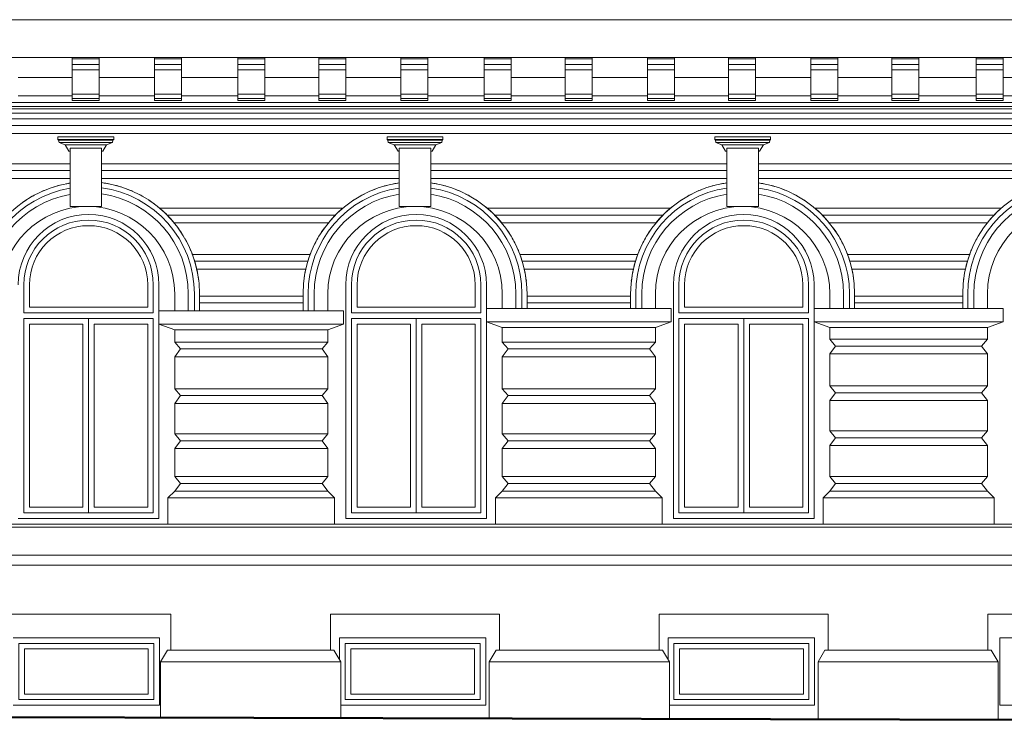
# Model space of a CAD drawing. Header units: metres. Extents: x -1.8 to 41.7, y -0.9 to 24.3.
# Tile 5 of 28: x 6.3 to 15, y -0.9 to 5.4. Entities that reach past the tile are written whole.
import ezdxf

# ---------------------------------------------------------------- set-up
doc = ezdxf.new("R2010")
doc.units = ezdxf.units.M
doc.layers.add('AV-STAVBA', color=7, linetype='Continuous', lineweight=18)

# ---------------------------------------------------------------- blocks, each defined once
blk = doc.blocks.new('WI_1-1_sklepní_s příčlemi_s klenutým nadpražím_2x šikmý parapet_ nadpraží - 1300x600-1035867-Pohled JV')
at = {"layer": 'AV-STAVBA'}
for p, q in [((12.0898, -0.66), (12.0898, -0.16)), ((12.0898, -0.16), (13.2898, -0.16)), ((13.2898, -0.16), (12.0898, -0.16)), ((12.0898, -0.16), (12.0898, -0.66)), ((13.2898, -0.16), (13.2898, -0.66)), ((13.2898, -0.66), (13.2898, -0.16)), ((12.1398, -0.61), (12.1398, -0.21)), ((12.1398, -0.21), (13.2398, -0.21)), ((13.2398, -0.21), (13.2398, -0.61)), ((13.2398, -0.61), (12.1398, -0.61)), ((13.2898, -0.66), (12.0898, -0.66)), ((12.0898, -0.66), (13.2898, -0.66))]:
    blk.add_line(p, q, dxfattribs=at)
blk = doc.blocks.new('WI_1-1_sklepní_s příčlemi_s klenutým nadpražím_2x šikmý parapet_ nadpraží - 1300x600-1036147-Pohled JV')
at = {"layer": 'AV-STAVBA'}
for p, q in [((9.1691, -0.66), (9.1691, -0.16)), ((9.1691, -0.16), (10.3691, -0.16)), ((10.3691, -0.16), (9.1691, -0.16)), ((9.1691, -0.16), (9.1691, -0.66)), ((10.3691, -0.16), (10.3691, -0.66)), ((10.3691, -0.66), (10.3691, -0.16)), ((9.2191, -0.61), (9.2191, -0.21)), ((9.2191, -0.21), (10.3191, -0.21)), ((10.3191, -0.21), (10.3191, -0.61)), ((10.3191, -0.61), (9.2191, -0.61)), ((10.3691, -0.66), (9.1691, -0.66)), ((9.1691, -0.66), (10.3691, -0.66))]:
    blk.add_line(p, q, dxfattribs=at)
blk = doc.blocks.new('WI_1-1_sklepní_s příčlemi_s klenutým nadpražím_2x šikmý parapet_ nadpraží - 1300x600-1038206-Pohled JV')
at = {"layer": 'AV-STAVBA'}
for p, q in [((6.2691, -0.66), (6.2691, -0.16)), ((6.2691, -0.16), (7.4691, -0.16)), ((7.4691, -0.16), (6.2691, -0.16)), ((6.2691, -0.16), (6.2691, -0.66)), ((7.4691, -0.16), (7.4691, -0.66)), ((7.4691, -0.66), (7.4691, -0.16)), ((6.3191, -0.61), (6.3191, -0.21)), ((6.3191, -0.21), (7.4191, -0.21)), ((7.4191, -0.21), (7.4191, -0.61)), ((7.4191, -0.61), (6.3191, -0.61)), ((7.4691, -0.66), (6.2691, -0.66)), ((6.2691, -0.66), (7.4691, -0.66))]:
    blk.add_line(p, q, dxfattribs=at)
blk = doc.blocks.new('Zdobná fasáda 1NP - Zdobná fasáda 1NP-1554848-Pohled JV')
at = {"layer": 'AV-STAVBA'}
for p, q in [((6.6169, 4.3384), (7.1131, 4.3384)), ((6.6169, 4.3151), (6.6169, 4.3384)), ((6.6239, 4.3081), (6.6169, 4.3151)), ((7.1131, 4.3151), (6.6169, 4.3151)), ((6.6274, 4.2884), (6.6239, 4.3081)), ((7.1061, 4.3081), (6.6239, 4.3081)), ((6.6808, 4.2689), (6.6274, 4.2884)), ((7.1026, 4.2884), (6.6274, 4.2884)), ((7.0492, 4.2689), (7.1026, 4.2884)), ((7.1026, 4.2884), (7.1061, 4.3081)), ((7.1061, 4.3081), (7.1131, 4.3151)), ((7.1131, 4.3151), (7.1131, 4.3384)), ((9.5419, 4.3151), (9.5419, 4.3384)), ((9.5419, 4.3384), (10.0381, 4.3384)), ((9.5489, 4.3081), (9.5419, 4.3151)), ((10.0381, 4.3151), (9.5419, 4.3151)), ((9.5524, 4.2884), (9.5489, 4.3081)), ((10.0311, 4.3081), (9.5489, 4.3081)), ((9.6058, 4.2689), (9.5524, 4.2884)), ((10.0276, 4.2884), (9.5524, 4.2884)), ((9.9742, 4.2689), (10.0276, 4.2884)), ((10.0276, 4.2884), (10.0311, 4.3081)), ((10.0311, 4.3081), (10.0381, 4.3151)), ((10.0381, 4.3151), (10.0381, 4.3384)), ((12.4519, 4.3151), (12.4519, 4.3384)), ((12.4519, 4.3384), (12.9481, 4.3384)), ((12.4589, 4.3081), (12.4519, 4.3151)), ((12.9481, 4.3151), (12.4519, 4.3151)), ((12.4624, 4.2884), (12.4589, 4.3081)), ((12.9411, 4.3081), (12.4589, 4.3081)), ((12.5158, 4.2689), (12.4624, 4.2884)), ((12.9376, 4.2884), (12.4624, 4.2884)), ((12.8842, 4.2689), (12.9376, 4.2884)), ((12.9376, 4.2884), (12.9411, 4.3081)), ((12.9411, 4.3081), (12.9481, 4.3151)), ((12.9481, 4.3151), (12.9481, 4.3384)), ((6.7142, 4.2112), (6.6808, 4.2689)), ((7.0492, 4.2689), (6.6808, 4.2689)), ((6.7142, 4.2112), (6.725, 4.2112)), ((6.725, 4.2399), (6.725, 4.0652)), ((7.005, 4.2399), (6.725, 4.2399)), ((7.005, 4.0652), (7.005, 4.2399)), ((7.005, 4.2112), (7.0159, 4.2112)), ((7.0159, 4.2112), (7.0492, 4.2689)), ((9.6392, 4.2112), (9.6058, 4.2689)), ((9.9742, 4.2689), (9.6058, 4.2689)), ((9.6392, 4.2112), (9.65, 4.2112)), ((9.65, 4.2399), (9.65, 4.0652)), ((9.93, 4.2399), (9.65, 4.2399)), ((9.93, 4.0652), (9.93, 4.2399)), ((9.93, 4.2112), (9.9409, 4.2112)), ((9.9409, 4.2112), (9.9742, 4.2689)), ((12.5492, 4.2112), (12.5158, 4.2689)), ((12.8842, 4.2689), (12.5158, 4.2689)), ((12.5492, 4.2112), (12.56, 4.2112)), ((12.56, 4.2399), (12.56, 4.0652)), ((12.84, 4.2399), (12.56, 4.2399)), ((12.84, 4.0652), (12.84, 4.2399)), ((12.84, 4.2112), (12.8509, 4.2112)), ((12.8509, 4.2112), (12.8842, 4.2689)), ((6.725, 3.7605), (6.725, 4.0652)), ((7.005, 4.0652), (7.005, 3.7605)), ((9.65, 3.7605), (9.65, 4.0652)), ((9.93, 4.0652), (9.93, 3.7605)), ((12.56, 3.7605), (12.56, 4.0652)), ((12.84, 4.0652), (12.84, 3.7605)), ((6.725, 3.7605), (6.725, 3.72)), ((6.725, 3.72), (7.005, 3.72)), ((7.005, 3.72), (7.005, 3.7605)), ((9.65, 3.7605), (9.65, 3.72)), ((9.65, 3.72), (9.93, 3.72)), ((9.93, 3.72), (9.93, 3.7605)), ((12.56, 3.7605), (12.56, 3.72)), ((12.56, 3.72), (12.84, 3.72)), ((12.84, 3.72), (12.84, 3.7605)), ((7.655, 2.945), (7.655, 2.795)), ((7.7758, 2.795), (7.7758, 2.945)), ((7.83, 2.945), (7.83, 2.795)), ((7.875, 2.795), (7.875, 2.945)), ((8.795, 2.945), (8.795, 2.795)), ((8.84, 2.945), (8.84, 2.795)), ((8.8942, 2.945), (8.8942, 2.795)), ((9.015, 2.945), (9.015, 2.795)), ((10.565, 2.945), (10.565, 2.815)), ((10.6858, 2.815), (10.6858, 2.945)), ((10.74, 2.945), (10.74, 2.815)), ((10.785, 2.815), (10.785, 2.945)), ((11.705, 2.945), (11.705, 2.815)), ((11.75, 2.945), (11.75, 2.815)), ((11.8042, 2.945), (11.8042, 2.815)), ((11.925, 2.945), (11.925, 2.815)), ((13.475, 2.945), (13.475, 2.815)), ((13.5958, 2.815), (13.5958, 2.945)), ((13.65, 2.945), (13.65, 2.815)), ((13.695, 2.815), (13.695, 2.945)), ((14.655, 2.945), (14.655, 2.815)), ((14.7, 2.945), (14.7, 2.815)), ((14.7542, 2.945), (14.7542, 2.815)), ((14.875, 2.945), (14.875, 2.815)), ((10.425, 2.815), (10.425, 2.695)), ((12.065, 2.815), (10.425, 2.815)), ((12.065, 2.695), (12.065, 2.815)), ((13.335, 2.815), (13.335, 2.695)), ((15.015, 2.815), (13.335, 2.815)), ((15.015, 2.695), (15.015, 2.815)), ((7.515, 2.795), (7.515, 2.675)), ((9.155, 2.795), (7.515, 2.795)), ((9.155, 2.675), (9.155, 2.795)), ((9.155, 2.675), (7.515, 2.675)), ((7.515, 2.675), (7.655, 2.625)), ((9.015, 2.625), (7.655, 2.625)), ((9.015, 2.625), (9.155, 2.675)), ((12.065, 2.695), (10.425, 2.695)), ((10.425, 2.695), (10.565, 2.645)), ((11.925, 2.645), (10.565, 2.645)), ((11.925, 2.645), (12.065, 2.695)), ((15.015, 2.695), (13.335, 2.695)), ((13.335, 2.695), (13.475, 2.645)), ((14.875, 2.645), (13.475, 2.645)), ((14.875, 2.645), (15.015, 2.695)), ((7.655, 1.1913), (7.595, 1.1313)), ((7.655, 1.1913), (9.015, 1.1913)), ((9.075, 1.1313), (9.015, 1.1913)), ((10.565, 1.1913), (10.505, 1.1313)), ((10.565, 1.1913), (11.925, 1.1913)), ((11.985, 1.1313), (11.925, 1.1913)), ((13.475, 1.1913), (13.415, 1.1313)), ((13.475, 1.1913), (14.875, 1.1913)), ((14.935, 1.1313), (14.875, 1.1913)), ((9.075, 1.1313), (7.595, 1.1313)), ((7.595, 1.1313), (7.595, 0.9)), ((9.075, 0.9), (9.075, 1.1313)), ((11.985, 1.1313), (10.505, 1.1313)), ((10.505, 1.1313), (10.505, 0.9)), ((11.985, 0.9), (11.985, 1.1313)), ((14.935, 1.1313), (13.415, 1.1313)), ((13.415, 1.1313), (13.415, 0.9)), ((14.935, 0.9), (14.935, 1.1313)), ((6.165, 0.9), (7.595, 0.9)), ((7.595, 0.9), (9.075, 0.9)), ((9.075, 0.9), (10.505, 0.9)), ((10.505, 0.9), (11.985, 0.9)), ((11.985, 0.9), (13.415, 0.9)), ((13.415, 0.9), (14.935, 0.9)), ((14.935, 0.9), (16.405, 0.9)), ((18.0748, 0.8705), (5.6298, 0.8705)), ((5.6298, 0.6241), (18.0748, 0.6241)), ((17.9648, 0.535), (5.5198, 0.535)), ((7.5298, -0.325), (7.5904, -0.22)), ((7.5904, -0.22), (9.0692, -0.22)), ((9.1298, -0.325), (9.0692, -0.22)), ((10.4498, -0.325), (10.5104, -0.22)), ((10.5104, -0.22), (11.9892, -0.22)), ((12.0498, -0.325), (11.9892, -0.22)), ((13.3698, -0.325), (13.4304, -0.22)), ((13.4304, -0.22), (14.9092, -0.22)), ((14.9698, -0.325), (14.9092, -0.22)), ((7.5298, -0.8189), (7.5298, -0.325)), ((9.1298, -0.325), (7.5298, -0.325)), ((9.1298, -0.823), (9.1298, -0.325)), ((10.4498, -0.8264), (10.4498, -0.325)), ((12.0498, -0.325), (10.4498, -0.325)), ((12.0498, -0.8304), (12.0498, -0.325)), ((13.3698, -0.8338), (13.3698, -0.325)), ((14.9698, -0.325), (13.3698, -0.325)), ((14.9698, -0.8379), (14.9698, -0.325))]:
    blk.add_line(p, q, dxfattribs=at)
for centre, radius, start, end in [((15.67, 2.945), 1.015, 99.64518, 180), ((6.88, 2.945), 0.995, 98.97676, 180), ((6.88, 2.945), 0.95, 99.40585, 180), ((6.88, 2.945), 0.995, 360, 82.77741), ((6.88, 2.945), 0.95, 0, 82.43141), ((9.79, 2.945), 0.995, 98.09967, 180), ((9.79, 2.945), 0.95, 98.48722, 180), ((9.79, 2.945), 0.995, 0, 81.90033), ((9.79, 2.945), 0.95, 0, 81.51278), ((12.7, 2.945), 0.995, 98.09967, 180), ((12.7, 2.945), 0.95, 98.48722, 180), ((12.7, 2.945), 0.995, 0, 81.90033), ((12.7, 2.945), 0.95, 0, 81.51278), ((15.67, 2.945), 0.97, 100.10884, 180), ((6.88, 2.945), 0.8958, 100, 180), ((6.88, 2.945), 0.8958, 360, 81.96914), ((9.79, 2.945), 0.8958, 98.9979, 180), ((9.79, 2.945), 0.8958, 360, 81.0021), ((12.7, 2.945), 0.8958, 98.9979, 180), ((12.7, 2.945), 0.8958, 360, 81.0021), ((15.67, 2.945), 0.9158, 100.70594, 180), ((6.88, 2.945), 0.775, 0, 180), ((9.79, 2.945), 0.775, 0, 180), ((12.7, 2.945), 0.775, 0, 180), ((15.67, 2.945), 0.795, 0, 180)]:
    blk.add_arc(centre, radius, start, end, dxfattribs=at)
blk = doc.blocks.new('WI_2-1_dvojité_bez středního sloupku_vnější půlkruhové nadpraží - 1250x-1561485-Pohled JV')
at = {"layer": 'AV-STAVBA'}
for p, q in [((15.0848, 2.775), (15.0848, 3.025)), ((15.0848, 3.025), (15.0848, 2.775)), ((15.1348, 2.825), (15.1348, 3.025)), ((16.1848, 3.025), (16.1848, 2.825)), ((16.2348, 3.025), (16.2348, 2.775)), ((16.2348, 2.775), (16.2348, 3.025)), ((16.1848, 2.825), (15.1348, 2.825)), ((16.2348, 2.775), (15.0848, 2.775)), ((15.0848, 2.775), (16.2348, 2.775)), ((15.0848, 2.725), (15.0848, 1)), ((15.0848, 2.725), (15.6184, 2.725)), ((15.6598, 2.725), (15.0848, 2.725)), ((15.0848, 2.725), (15.0848, 1)), ((15.6184, 2.725), (16.2348, 2.725)), ((15.6598, 1), (15.6598, 2.725)), ((16.2348, 2.725), (15.6598, 2.725)), ((15.6598, 2.725), (15.6598, 1)), ((16.2348, 1), (16.2348, 2.725)), ((16.2348, 1), (16.2348, 2.725)), ((15.1348, 2.675), (15.6098, 2.675)), ((15.1348, 1.05), (15.1348, 2.675)), ((15.6098, 2.675), (15.6098, 1.05)), ((15.7098, 1.05), (15.7098, 2.675)), ((15.7098, 2.675), (16.1848, 2.675)), ((16.1848, 2.675), (16.1848, 1.05)), ((15.6098, 1.05), (15.1348, 1.05)), ((16.1848, 1.05), (15.7098, 1.05)), ((15.0848, 1), (15.6908, 1)), ((15.0848, 1), (15.6598, 1)), ((15.6598, 1), (16.2348, 1)), ((15.6908, 1), (16.2348, 1))]:
    blk.add_line(p, q, dxfattribs=at)
for radius, start in [(0.575, 0), (0.575, 360), (0.525, 0)]:
    blk.add_arc((15.6598, 3.025), radius, start, 180, dxfattribs=at)
blk = doc.blocks.new('Římsa nad 1NP - Římsa nad 1NP-1582674-Pohled JV')
at = {"layer": 'AV-STAVBA'}
for p, q in [((16.7607, 5.3796), (5.859, 5.3796)), ((5.7437, 5.045), (17.1568, 5.045)), ((6.7448, 5.0306), (6.7448, 5.045)), ((6.7448, 4.9821), (6.7448, 5.0306)), ((6.9848, 5.0306), (6.7448, 5.0306)), ((6.9848, 5.045), (6.9848, 5.0306)), ((6.9848, 5.0306), (6.9848, 4.9821)), ((7.4748, 5.0306), (7.4748, 5.045)), ((7.4748, 4.9821), (7.4748, 5.0306)), ((7.7148, 5.0306), (7.4748, 5.0306)), ((7.7148, 5.045), (7.7148, 5.0306)), ((7.7148, 5.0306), (7.7148, 4.9821)), ((8.2148, 5.0306), (8.2148, 5.045)), ((8.2148, 4.9821), (8.2148, 5.0306)), ((8.4548, 5.0306), (8.2148, 5.0306)), ((8.4548, 5.045), (8.4548, 5.0306)), ((8.4548, 5.0306), (8.4548, 4.9821)), ((8.9348, 5.0306), (8.9348, 5.045)), ((8.9348, 4.9821), (8.9348, 5.0306)), ((9.1748, 5.0306), (8.9348, 5.0306)), ((9.1748, 5.045), (9.1748, 5.0306)), ((9.1748, 5.0306), (9.1748, 4.9821)), ((9.6648, 5.0306), (9.6648, 5.045)), ((9.6648, 4.9821), (9.6648, 5.0306)), ((9.9048, 5.0306), (9.6648, 5.0306)), ((9.9048, 5.045), (9.9048, 5.0306)), ((9.9048, 5.0306), (9.9048, 4.9821)), ((10.4048, 5.0306), (10.4048, 5.045)), ((10.4048, 4.9821), (10.4048, 5.0306)), ((10.6448, 5.0306), (10.4048, 5.0306)), ((10.6448, 5.045), (10.6448, 5.0306)), ((10.6448, 5.0306), (10.6448, 4.9821)), ((11.1248, 5.0306), (11.1248, 5.045)), ((11.1248, 4.9821), (11.1248, 5.0306)), ((11.3648, 5.0306), (11.1248, 5.0306)), ((11.3648, 5.045), (11.3648, 5.0306)), ((11.3648, 5.0306), (11.3648, 4.9821)), ((11.8548, 5.0306), (11.8548, 5.045)), ((11.8548, 4.9821), (11.8548, 5.0306)), ((12.0948, 5.0306), (11.8548, 5.0306)), ((12.0948, 5.045), (12.0948, 5.0306)), ((12.0948, 5.0306), (12.0948, 4.9821)), ((12.5748, 5.0306), (12.5748, 5.045)), ((12.5748, 4.9821), (12.5748, 5.0306)), ((12.8148, 5.0306), (12.5748, 5.0306)), ((12.8148, 5.045), (12.8148, 5.0306)), ((12.8148, 5.0306), (12.8148, 4.9821)), ((13.3048, 5.0306), (13.3048, 5.045)), ((13.3048, 4.9821), (13.3048, 5.0306)), ((13.5448, 5.0306), (13.3048, 5.0306)), ((13.5448, 5.045), (13.5448, 5.0306)), ((13.5448, 5.0306), (13.5448, 4.9821)), ((14.0248, 5.0306), (14.0248, 5.045)), ((14.0248, 4.9821), (14.0248, 5.0306)), ((14.2648, 5.0306), (14.0248, 5.0306)), ((14.2648, 5.045), (14.2648, 5.0306)), ((14.2648, 5.0306), (14.2648, 4.9821)), ((14.7748, 5.0306), (14.7748, 5.045)), ((14.7748, 4.9821), (14.7748, 5.0306)), ((15.0148, 5.0306), (14.7748, 5.0306)), ((15.0148, 5.045), (15.0148, 5.0306)), ((15.0148, 5.0306), (15.0148, 4.9821)), ((6.7448, 4.9357), (6.7448, 4.9821)), ((6.9848, 4.9821), (6.7448, 4.9821)), ((6.7448, 4.9357), (6.7448, 4.8599)), ((6.9848, 4.9357), (6.7448, 4.9357)), ((6.9848, 4.9821), (6.9848, 4.9357)), ((6.9848, 4.8599), (6.9848, 4.9357)), ((7.4748, 4.9357), (7.4748, 4.9821)), ((7.7148, 4.9821), (7.4748, 4.9821)), ((7.4748, 4.9357), (7.4748, 4.8599)), ((7.7148, 4.9357), (7.4748, 4.9357)), ((7.7148, 4.9821), (7.7148, 4.9357)), ((7.7148, 4.8599), (7.7148, 4.9357)), ((8.2148, 4.9357), (8.2148, 4.9821)), ((8.4548, 4.9821), (8.2148, 4.9821)), ((8.2148, 4.9357), (8.2148, 4.8599)), ((8.4548, 4.9357), (8.2148, 4.9357)), ((8.4548, 4.9821), (8.4548, 4.9357)), ((8.4548, 4.8599), (8.4548, 4.9357)), ((8.9348, 4.9357), (8.9348, 4.9821)), ((9.1748, 4.9821), (8.9348, 4.9821)), ((8.9348, 4.9357), (8.9348, 4.8599)), ((9.1748, 4.9357), (8.9348, 4.9357)), ((9.1748, 4.9821), (9.1748, 4.9357)), ((9.1748, 4.8599), (9.1748, 4.9357)), ((9.6648, 4.9357), (9.6648, 4.9821)), ((9.9048, 4.9821), (9.6648, 4.9821)), ((9.6648, 4.9357), (9.6648, 4.8599)), ((9.9048, 4.9357), (9.6648, 4.9357)), ((9.9048, 4.9821), (9.9048, 4.9357)), ((9.9048, 4.8599), (9.9048, 4.9357)), ((10.4048, 4.9357), (10.4048, 4.9821)), ((10.6448, 4.9821), (10.4048, 4.9821)), ((10.4048, 4.9357), (10.4048, 4.8599)), ((10.6448, 4.9357), (10.4048, 4.9357)), ((10.6448, 4.9821), (10.6448, 4.9357)), ((10.6448, 4.8599), (10.6448, 4.9357)), ((11.1248, 4.9357), (11.1248, 4.9821)), ((11.3648, 4.9821), (11.1248, 4.9821)), ((11.1248, 4.9357), (11.1248, 4.8599)), ((11.3648, 4.9357), (11.1248, 4.9357)), ((11.3648, 4.9821), (11.3648, 4.9357)), ((11.3648, 4.8599), (11.3648, 4.9357)), ((11.8548, 4.9357), (11.8548, 4.9821)), ((12.0948, 4.9821), (11.8548, 4.9821)), ((11.8548, 4.9357), (11.8548, 4.8599)), ((12.0948, 4.9357), (11.8548, 4.9357)), ((12.0948, 4.9821), (12.0948, 4.9357)), ((12.0948, 4.8599), (12.0948, 4.9357)), ((12.5748, 4.9357), (12.5748, 4.9821)), ((12.8148, 4.9821), (12.5748, 4.9821)), ((12.5748, 4.9357), (12.5748, 4.8599)), ((12.8148, 4.9357), (12.5748, 4.9357)), ((12.8148, 4.9821), (12.8148, 4.9357)), ((12.8148, 4.8599), (12.8148, 4.9357)), ((13.3048, 4.9357), (13.3048, 4.9821)), ((13.5448, 4.9821), (13.3048, 4.9821)), ((13.3048, 4.9357), (13.3048, 4.8599)), ((13.5448, 4.9357), (13.3048, 4.9357)), ((13.5448, 4.9821), (13.5448, 4.9357)), ((13.5448, 4.8599), (13.5448, 4.9357)), ((14.0248, 4.9357), (14.0248, 4.9821)), ((14.2648, 4.9821), (14.0248, 4.9821)), ((14.0248, 4.9357), (14.0248, 4.8599)), ((14.2648, 4.9357), (14.0248, 4.9357)), ((14.2648, 4.9821), (14.2648, 4.9357)), ((14.2648, 4.8599), (14.2648, 4.9357)), ((14.7748, 4.9357), (14.7748, 4.9821)), ((15.0148, 4.9821), (14.7748, 4.9821)), ((14.7748, 4.9357), (14.7748, 4.8599)), ((15.0148, 4.9357), (14.7748, 4.9357)), ((15.0148, 4.9821), (15.0148, 4.9357)), ((15.0148, 4.8599), (15.0148, 4.9357)), ((6.7448, 4.8673), (6.2648, 4.8673)), ((6.7448, 4.7178), (6.7448, 4.8599)), ((7.4748, 4.8673), (6.9848, 4.8673)), ((6.9848, 4.8599), (6.9848, 4.7178)), ((7.4748, 4.7178), (7.4748, 4.8599)), ((8.2148, 4.8673), (7.7148, 4.8673)), ((7.7148, 4.8599), (7.7148, 4.7178)), ((8.2148, 4.7178), (8.2148, 4.8599)), ((8.9348, 4.8673), (8.4548, 4.8673)), ((8.4548, 4.8599), (8.4548, 4.7178)), ((8.9348, 4.7178), (8.9348, 4.8599)), ((9.6648, 4.8673), (9.1748, 4.8673)), ((9.1748, 4.8599), (9.1748, 4.7178)), ((9.6648, 4.7178), (9.6648, 4.8599)), ((10.4048, 4.8673), (9.9048, 4.8673)), ((9.9048, 4.8599), (9.9048, 4.7178)), ((10.4048, 4.7178), (10.4048, 4.8599)), ((11.1248, 4.8673), (10.6448, 4.8673)), ((10.6448, 4.8599), (10.6448, 4.7178)), ((11.1248, 4.7178), (11.1248, 4.8599)), ((11.8548, 4.8673), (11.3648, 4.8673)), ((11.3648, 4.8599), (11.3648, 4.7178)), ((11.8548, 4.7178), (11.8548, 4.8599)), ((12.5748, 4.8673), (12.0948, 4.8673)), ((12.0948, 4.8599), (12.0948, 4.7178)), ((12.5748, 4.7178), (12.5748, 4.8599)), ((13.3048, 4.8673), (12.8148, 4.8673)), ((12.8148, 4.8599), (12.8148, 4.7178)), ((13.3048, 4.7178), (13.3048, 4.8599)), ((14.0248, 4.8673), (13.5448, 4.8673)), ((13.5448, 4.8599), (13.5448, 4.7178)), ((14.0248, 4.7178), (14.0248, 4.8599)), ((14.7748, 4.8673), (14.2648, 4.8673)), ((14.2648, 4.8599), (14.2648, 4.7178)), ((14.7748, 4.7178), (14.7748, 4.8599)), ((15.5148, 4.8673), (15.0148, 4.8673)), ((15.0148, 4.8599), (15.0148, 4.7178)), ((17.1362, 4.6449), (5.5314, 4.6449)), ((6.7448, 4.7023), (6.2648, 4.7023)), ((6.7448, 4.6789), (6.7448, 4.7178)), ((6.9848, 4.7178), (6.7448, 4.7178)), ((6.7448, 4.6612), (6.7448, 4.6789)), ((6.7448, 4.6789), (6.9848, 4.6789)), ((6.9848, 4.6612), (6.7448, 4.6612)), ((6.9848, 4.7178), (6.9848, 4.6789)), ((7.4748, 4.7023), (6.9848, 4.7023)), ((6.9848, 4.6789), (6.9848, 4.6612)), ((7.4748, 4.6789), (7.4748, 4.7178)), ((7.7148, 4.7178), (7.4748, 4.7178)), ((7.4748, 4.6612), (7.4748, 4.6789)), ((7.4748, 4.6789), (7.7148, 4.6789)), ((7.7148, 4.6612), (7.4748, 4.6612)), ((7.7148, 4.7178), (7.7148, 4.6789)), ((8.2148, 4.7023), (7.7148, 4.7023)), ((7.7148, 4.6789), (7.7148, 4.6612)), ((8.2148, 4.6789), (8.2148, 4.7178)), ((8.4548, 4.7178), (8.2148, 4.7178)), ((8.2148, 4.6612), (8.2148, 4.6789)), ((8.2148, 4.6789), (8.4548, 4.6789)), ((8.4548, 4.6612), (8.2148, 4.6612)), ((8.4548, 4.7178), (8.4548, 4.6789)), ((8.9348, 4.7023), (8.4548, 4.7023)), ((8.4548, 4.6789), (8.4548, 4.6612)), ((8.9348, 4.6789), (8.9348, 4.7178)), ((9.1748, 4.7178), (8.9348, 4.7178)), ((8.9348, 4.6612), (8.9348, 4.6789)), ((8.9348, 4.6789), (9.1748, 4.6789)), ((9.1748, 4.6612), (8.9348, 4.6612)), ((9.1748, 4.7178), (9.1748, 4.6789)), ((9.6648, 4.7023), (9.1748, 4.7023)), ((9.1748, 4.6789), (9.1748, 4.6612)), ((9.6648, 4.6789), (9.6648, 4.7178)), ((9.9048, 4.7178), (9.6648, 4.7178)), ((9.6648, 4.6612), (9.6648, 4.6789)), ((9.6648, 4.6789), (9.9048, 4.6789)), ((9.9048, 4.6612), (9.6648, 4.6612)), ((9.9048, 4.7178), (9.9048, 4.6789)), ((10.4048, 4.7023), (9.9048, 4.7023)), ((9.9048, 4.6789), (9.9048, 4.6612)), ((10.4048, 4.6789), (10.4048, 4.7178)), ((10.6448, 4.7178), (10.4048, 4.7178)), ((10.4048, 4.6612), (10.4048, 4.6789)), ((10.4048, 4.6789), (10.6448, 4.6789)), ((10.6448, 4.6612), (10.4048, 4.6612)), ((10.6448, 4.7178), (10.6448, 4.6789)), ((11.1248, 4.7023), (10.6448, 4.7023)), ((10.6448, 4.6789), (10.6448, 4.6612)), ((11.1248, 4.6789), (11.1248, 4.7178)), ((11.3648, 4.7178), (11.1248, 4.7178)), ((11.1248, 4.6612), (11.1248, 4.6789)), ((11.1248, 4.6789), (11.3648, 4.6789)), ((11.3648, 4.6612), (11.1248, 4.6612)), ((11.3648, 4.7178), (11.3648, 4.6789)), ((11.8548, 4.7023), (11.3648, 4.7023)), ((11.3648, 4.6789), (11.3648, 4.6612)), ((11.8548, 4.6789), (11.8548, 4.7178)), ((12.0948, 4.7178), (11.8548, 4.7178)), ((11.8548, 4.6612), (11.8548, 4.6789)), ((11.8548, 4.6789), (12.0948, 4.6789)), ((12.0948, 4.6612), (11.8548, 4.6612)), ((12.0948, 4.7178), (12.0948, 4.6789)), ((12.5748, 4.7023), (12.0948, 4.7023)), ((12.0948, 4.6789), (12.0948, 4.6612)), ((12.5748, 4.6789), (12.5748, 4.7178)), ((12.8148, 4.7178), (12.5748, 4.7178)), ((12.5748, 4.6612), (12.5748, 4.6789)), ((12.5748, 4.6789), (12.8148, 4.6789)), ((12.8148, 4.6612), (12.5748, 4.6612)), ((12.8148, 4.7178), (12.8148, 4.6789)), ((13.3048, 4.7023), (12.8148, 4.7023)), ((12.8148, 4.6789), (12.8148, 4.6612)), ((13.3048, 4.6789), (13.3048, 4.7178)), ((13.5448, 4.7178), (13.3048, 4.7178)), ((13.3048, 4.6612), (13.3048, 4.6789)), ((13.3048, 4.6789), (13.5448, 4.6789)), ((13.5448, 4.6612), (13.3048, 4.6612)), ((13.5448, 4.7178), (13.5448, 4.6789)), ((14.0248, 4.7023), (13.5448, 4.7023)), ((13.5448, 4.6789), (13.5448, 4.6612)), ((14.0248, 4.6789), (14.0248, 4.7178)), ((14.2648, 4.7178), (14.0248, 4.7178)), ((14.0248, 4.6612), (14.0248, 4.6789)), ((14.0248, 4.6789), (14.2648, 4.6789)), ((14.2648, 4.6612), (14.0248, 4.6612)), ((14.2648, 4.7178), (14.2648, 4.6789)), ((14.7748, 4.7023), (14.2648, 4.7023)), ((14.2648, 4.6789), (14.2648, 4.6612)), ((14.7748, 4.6789), (14.7748, 4.7178)), ((15.0148, 4.7178), (14.7748, 4.7178)), ((14.7748, 4.6612), (14.7748, 4.6789)), ((14.7748, 4.6789), (15.0148, 4.6789)), ((15.0148, 4.6612), (14.7748, 4.6612)), ((15.0148, 4.7178), (15.0148, 4.6789)), ((15.5148, 4.7023), (15.0148, 4.7023)), ((15.0148, 4.6789), (15.0148, 4.6612)), ((5.4577, 4.55), (17.2048, 4.55)), ((17.1826, 4.5871), (5.4837, 4.5871)), ((17.1724, 4.6071), (5.5183, 4.6071))]:
    blk.add_line(p, q, dxfattribs=at)

msp = doc.modelspace()

# ---------------------------------------------------------------- linework, layer by layer
at = {"layer": 'AV-STAVBA'}
for p, q in [((2.9636, 4.5), (17.2048, 4.5)), ((3.0779, 4.4387), (17.2048, 4.4387)), ((17.2048, 4.37), (3.3572, 4.37)), ((3.8418, 4.1), (6.725, 4.1)), ((3.9125, 4.0387), (6.725, 4.0387)), ((7.005, 4.1), (9.65, 4.1)), ((7.005, 4.0387), (9.65, 4.0387)), ((9.93, 4.1), (12.56, 4.1)), ((9.93, 4.0387), (12.56, 4.0387)), ((12.84, 4.1), (15.5, 4.1)), ((12.84, 4.0387), (15.5, 4.0387)), ((6.725, 3.97), (3.9827, 3.97)), ((9.65, 3.97), (7.005, 3.97)), ((12.56, 3.97), (9.93, 3.97)), ((15.5, 3.97), (12.84, 3.97)), ((7.5222, 3.705), (9.1478, 3.705)), ((10.4322, 3.705), (12.0578, 3.705)), ((13.3422, 3.705), (14.9972, 3.705)), ((7.5884, 3.6437), (7.5849, 3.6473)), ((7.5884, 3.6437), (9.0816, 3.6437)), ((9.0851, 3.6473), (9.0816, 3.6437)), ((10.4984, 3.6437), (10.4949, 3.6473)), ((10.4984, 3.6437), (11.9916, 3.6437)), ((11.9951, 3.6473), (11.9916, 3.6437)), ((13.4084, 3.6437), (13.4049, 3.6473)), ((13.4084, 3.6437), (14.9337, 3.6437)), ((9.0198, 3.575), (7.6502, 3.575)), ((11.9298, 3.575), (10.5602, 3.575)), ((14.8742, 3.575), (13.4702, 3.575)), ((7.8114, 3.295), (8.8586, 3.295)), ((7.8184, 3.2758), (7.8114, 3.295)), ((8.8586, 3.295), (8.8516, 3.2758)), ((10.7214, 3.295), (11.7686, 3.295)), ((10.7284, 3.2758), (10.7214, 3.295)), ((11.7686, 3.295), (11.7616, 3.2758)), ((13.6314, 3.295), (14.7172, 3.295)), ((13.6384, 3.2758), (13.6314, 3.295)), ((14.7172, 3.295), (14.7086, 3.2706)), ((7.8322, 3.2337), (8.8378, 3.2337)), ((8.8196, 3.165), (7.8504, 3.165)), ((10.7422, 3.2337), (11.7478, 3.2337)), ((11.7296, 3.165), (10.7604, 3.165)), ((13.6522, 3.2337), (14.6969, 3.2337)), ((14.6791, 3.165), (13.6704, 3.165)), ((7.5148, 3.025), (7.5148, 0.95)), ((9.1748, 0.95), (9.1748, 3.025)), ((10.4248, 3.025), (10.4248, 0.95)), ((12.0848, 0.95), (12.0848, 3.025)), ((13.3348, 3.025), (13.3348, 0.95)), ((7.875, 2.925), (8.795, 2.925)), ((10.785, 2.925), (11.705, 2.925)), ((13.695, 2.925), (14.655, 2.925)), ((7.875, 2.8637), (8.795, 2.8637)), ((10.785, 2.8637), (11.705, 2.8637)), ((13.695, 2.8637), (14.655, 2.8637)), ((7.655, 2.625), (7.655, 2.5163)), ((9.015, 2.5163), (9.015, 2.625)), ((10.565, 2.645), (10.565, 2.5163)), ((11.925, 2.5163), (11.925, 2.645)), ((13.475, 2.645), (13.475, 2.5413)), ((14.875, 2.5413), (14.875, 2.645)), ((13.475, 2.5413), (14.875, 2.5413)), ((13.475, 2.5413), (13.5264, 2.4801)), ((14.8236, 2.4801), (14.875, 2.5413)), ((7.655, 2.5163), (9.015, 2.5163)), ((7.655, 2.5163), (7.7064, 2.4551)), ((7.7064, 2.4551), (7.655, 2.3863)), ((7.7064, 2.4551), (8.9636, 2.4551)), ((8.9636, 2.4551), (9.015, 2.5163)), ((9.015, 2.3863), (8.9636, 2.4551)), ((10.565, 2.5163), (11.925, 2.5163)), ((10.565, 2.5163), (10.6164, 2.4551)), ((10.6164, 2.4551), (10.565, 2.3863)), ((10.6164, 2.4551), (11.8736, 2.4551)), ((11.8736, 2.4551), (11.925, 2.5163)), ((11.925, 2.3863), (11.8736, 2.4551)), ((13.5264, 2.4801), (13.475, 2.4113)), ((13.5264, 2.4801), (14.8236, 2.4801)), ((14.875, 2.4113), (14.8236, 2.4801)), ((7.655, 2.3863), (7.655, 2.1013)), ((9.015, 2.3863), (7.655, 2.3863)), ((9.015, 2.1013), (9.015, 2.3863)), ((10.565, 2.3863), (10.565, 2.1013)), ((11.925, 2.3863), (10.565, 2.3863)), ((11.925, 2.1013), (11.925, 2.3863)), ((13.475, 2.4113), (13.475, 2.1263)), ((14.875, 2.4113), (13.475, 2.4113)), ((14.875, 2.1263), (14.875, 2.4113)), ((7.655, 2.1013), (9.015, 2.1013)), ((7.7064, 2.0401), (7.655, 2.1013)), ((8.9636, 2.0401), (9.015, 2.1013)), ((10.565, 2.1013), (11.925, 2.1013)), ((10.6164, 2.0401), (10.565, 2.1013)), ((11.8736, 2.0401), (11.925, 2.1013)), ((13.475, 2.1263), (14.875, 2.1263)), ((13.5264, 2.0651), (13.475, 2.1263)), ((14.8236, 2.0651), (14.875, 2.1263)), ((7.655, 1.9713), (7.7064, 2.0401)), ((7.7064, 2.0401), (8.9636, 2.0401)), ((9.015, 1.9713), (8.9636, 2.0401)), ((10.565, 1.9713), (10.6164, 2.0401)), ((10.6164, 2.0401), (11.8736, 2.0401)), ((11.925, 1.9713), (11.8736, 2.0401)), ((13.475, 1.9963), (13.5264, 2.0651)), ((13.5264, 2.0651), (14.8236, 2.0651)), ((14.875, 1.9963), (14.8236, 2.0651)), ((7.655, 1.9713), (7.655, 1.7013)), ((9.015, 1.9713), (7.655, 1.9713)), ((9.015, 1.7013), (9.015, 1.9713)), ((10.565, 1.9713), (10.565, 1.7013)), ((11.925, 1.9713), (10.565, 1.9713)), ((11.925, 1.7013), (11.925, 1.9713)), ((13.475, 1.9963), (13.475, 1.7263)), ((14.875, 1.9963), (13.475, 1.9963)), ((14.875, 1.7263), (14.875, 1.9963)), ((7.655, 1.7013), (9.015, 1.7013)), ((7.7064, 1.6401), (7.655, 1.7013)), ((8.9636, 1.6401), (9.015, 1.7013)), ((10.565, 1.7013), (11.925, 1.7013)), ((10.6164, 1.6401), (10.565, 1.7013)), ((11.8736, 1.6401), (11.925, 1.7013)), ((13.475, 1.7263), (14.875, 1.7263)), ((13.5264, 1.6651), (13.475, 1.7263)), ((13.475, 1.5963), (13.5264, 1.6651)), ((13.5264, 1.6651), (14.8236, 1.6651)), ((14.8236, 1.6651), (14.875, 1.7263)), ((14.875, 1.5963), (14.8236, 1.6651)), ((7.655, 1.5713), (7.7064, 1.6401)), ((7.7064, 1.6401), (8.9636, 1.6401)), ((9.015, 1.5713), (8.9636, 1.6401)), ((10.565, 1.5713), (10.6164, 1.6401)), ((10.6164, 1.6401), (11.8736, 1.6401)), ((11.925, 1.5713), (11.8736, 1.6401)), ((13.475, 1.5963), (13.475, 1.3213)), ((14.875, 1.5963), (13.475, 1.5963)), ((14.875, 1.3213), (14.875, 1.5963)), ((7.655, 1.5713), (7.655, 1.3213)), ((9.015, 1.5713), (7.655, 1.5713)), ((9.015, 1.3213), (9.015, 1.5713)), ((10.565, 1.5713), (10.565, 1.3213)), ((11.925, 1.5713), (10.565, 1.5713)), ((11.925, 1.3213), (11.925, 1.5713)), ((7.655, 1.3213), (9.015, 1.3213)), ((7.7064, 1.2601), (7.655, 1.3213)), ((8.9636, 1.2601), (9.015, 1.3213)), ((10.565, 1.3213), (11.925, 1.3213)), ((10.6164, 1.2601), (10.565, 1.3213)), ((11.8736, 1.2601), (11.925, 1.3213)), ((13.475, 1.3213), (14.875, 1.3213)), ((13.5264, 1.2601), (13.475, 1.3213)), ((14.8236, 1.2601), (14.875, 1.3213)), ((7.655, 1.1913), (7.7064, 1.2601)), ((7.7064, 1.2601), (8.9636, 1.2601)), ((9.015, 1.1913), (8.9636, 1.2601)), ((10.565, 1.1913), (10.6164, 1.2601)), ((10.6164, 1.2601), (11.8736, 1.2601)), ((11.925, 1.1913), (11.8736, 1.2601)), ((13.475, 1.1913), (13.5264, 1.2601)), ((13.5264, 1.2601), (14.8236, 1.2601)), ((14.875, 1.1913), (14.8236, 1.2601)), ((9.015, 1.1913), (7.655, 1.1913)), ((11.925, 1.1913), (10.565, 1.1913)), ((14.875, 1.1913), (13.475, 1.1913)), ((7.595, 0.9), (6.165, 0.9)), ((7.5148, 0.95), (6.2648, 0.95)), ((10.505, 0.9), (9.075, 0.9)), ((10.4248, 0.95), (9.1748, 0.95)), ((13.415, 0.9), (11.985, 0.9)), ((13.3348, 0.95), (12.0848, 0.95)), ((16.405, 0.9), (14.935, 0.9)), ((6.1198, 0.1), (7.6198, 0.1)), ((7.6198, 0.1), (7.6198, -0.22)), ((9.0398, -0.22), (9.0398, 0.1)), ((9.0398, 0.1), (10.5398, 0.1)), ((10.5398, 0.1), (10.5398, -0.22)), ((11.9598, -0.22), (11.9598, 0.1)), ((11.9598, 0.1), (13.4598, 0.1)), ((13.4598, 0.1), (13.4598, -0.22)), ((14.8798, -0.22), (14.8798, 0.1)), ((14.8798, 0.1), (16.3798, 0.1)), ((6.2191, -0.11), (7.5191, -0.11)), ((7.5191, -0.11), (7.5191, -0.71)), ((9.1191, -0.3064), (9.1191, -0.11)), ((9.1191, -0.11), (10.4191, -0.11)), ((10.4191, -0.11), (10.4191, -0.71)), ((12.0398, -0.3077), (12.0398, -0.11)), ((12.0398, -0.11), (13.3398, -0.11)), ((13.3398, -0.11), (13.3398, -0.71)), ((14.9848, -0.71), (14.9848, -0.11)), ((14.9848, -0.11), (16.2848, -0.11)), ((7.5191, -0.71), (6.2191, -0.71)), ((10.4191, -0.71), (9.1298, -0.71)), ((13.3398, -0.71), (12.0498, -0.71)), ((16.2848, -0.71), (14.9848, -0.71))]:
    msp.add_line(p, q, dxfattribs=at)
at = {"layer": 'AV-STAVBA', "lineweight": 50}
msp.add_line((41.6802, -0.9058), (-1.8028, -0.7952), dxfattribs=at)
at = {"layer": 'AV-STAVBA', "flags": 128}
for points in [[(7.5812, 3.6509), (7.556, 3.6751), (7.5222, 3.705)], [(9.1478, 3.705), (9.114, 3.6751), (9.0888, 3.6509)], [(10.4912, 3.6509), (10.466, 3.6751), (10.4322, 3.705)], [(12.0578, 3.705), (12.024, 3.6751), (11.9988, 3.6509)], [(13.4012, 3.6509), (13.376, 3.6751), (13.3422, 3.705)], [(14.9972, 3.705), (14.9648, 3.675), (14.9337, 3.6437)], [(7.6502, 3.575), (7.6201, 3.6101), (7.5884, 3.6437)], [(9.0816, 3.6437), (9.0499, 3.6101), (9.0198, 3.575)], [(10.5602, 3.575), (10.5301, 3.6101), (10.4984, 3.6437)], [(11.9916, 3.6437), (11.9599, 3.6101), (11.9298, 3.575)], [(13.4702, 3.575), (13.4401, 3.6101), (13.4084, 3.6437)], [(14.9337, 3.6437), (14.9032, 3.61), (14.8742, 3.575)], [(7.8322, 3.2337), (7.8223, 3.2645), (7.8197, 3.272)], [(8.8503, 3.272), (8.8477, 3.2645), (8.8378, 3.2337)], [(10.7422, 3.2337), (10.7323, 3.2645), (10.7297, 3.272)], [(11.7603, 3.272), (11.7577, 3.2645), (11.7478, 3.2337)], [(13.6522, 3.2337), (13.6423, 3.2645), (13.6397, 3.272)], [(14.7078, 3.2682), (14.7066, 3.2645), (14.6969, 3.2337)], [(7.8504, 3.165), (7.8419, 3.1995), (7.8322, 3.2337)], [(8.8378, 3.2337), (8.8281, 3.1995), (8.8196, 3.165)], [(10.7604, 3.165), (10.7519, 3.1995), (10.7422, 3.2337)], [(11.7478, 3.2337), (11.7381, 3.1995), (11.7296, 3.165)], [(13.6704, 3.165), (13.6619, 3.1995), (13.6522, 3.2337)], [(14.6969, 3.2337), (14.6874, 3.1995), (14.6791, 3.165)]]:
    msp.add_lwpolyline(points, dxfattribs=at)
at = {"layer": 'AV-STAVBA'}
for centre, radius, start, end in [((6.88, 2.945), 0.995, 110.42854, 113.79221), ((6.88, 2.945), 0.995, 104.11543, 107.46875), ((6.88, 2.945), 0.995, 98.96447, 101.14829), ((6.88, 2.945), 0.995, 78.85171, 82.19856), ((6.88, 2.945), 0.995, 72.53125, 75.88457), ((6.88, 2.945), 0.995, 66.20779, 69.57146), ((9.79, 2.945), 0.995, 110.42854, 113.79221), ((9.79, 2.945), 0.995, 104.11543, 107.46875), ((9.79, 2.945), 0.995, 98.09475, 101.14829), ((9.79, 2.945), 0.995, 78.85171, 81.90525), ((9.79, 2.945), 0.995, 72.53125, 75.88457), ((9.79, 2.945), 0.995, 66.20779, 69.57146), ((12.7, 2.945), 0.995, 110.42854, 113.79221), ((12.7, 2.945), 0.995, 104.11543, 107.46875), ((12.7, 2.945), 0.995, 98.09475, 101.14829), ((12.7, 2.945), 0.995, 78.85171, 81.90525), ((12.7, 2.945), 0.995, 72.53125, 75.88457), ((12.7, 2.945), 0.995, 66.20779, 69.57146), ((6.88, 2.945), 0.995, 123.05268, 126.45317), ((6.88, 2.945), 0.995, 116.74091, 120.11978), ((6.88, 2.945), 0.995, 59.88022, 63.25909), ((6.88, 2.945), 0.995, 53.54683, 56.94732), ((9.79, 2.945), 0.995, 123.05268, 126.45317), ((9.79, 2.945), 0.995, 116.74091, 120.11978), ((9.79, 2.945), 0.995, 59.88022, 63.25909), ((9.79, 2.945), 0.995, 53.54683, 56.94732), ((12.7, 2.945), 0.995, 123.05268, 126.45317), ((12.7, 2.945), 0.995, 116.74091, 120.11978), ((12.7, 2.945), 0.995, 59.88022, 63.25909), ((12.7, 2.945), 0.995, 53.54683, 56.94732), ((6.88, 2.945), 0.995, 49.79894, 50.63605), ((9.79, 2.945), 0.995, 129.36395, 130.20106), ((9.79, 2.945), 0.995, 49.79894, 50.63605), ((12.7, 2.945), 0.995, 129.36395, 130.20106), ((12.7, 2.945), 0.995, 49.79894, 50.63605), ((15.67, 2.945), 1.015, 130.94169, 131.51957), ((6.8898, 3.025), 0.625, 0, 180), ((9.7998, 3.025), 0.625, 0, 180), ((12.7098, 3.025), 0.625, 0, 180), ((6.88, 2.945), 0.995, 38.91957, 39.28149), ((6.88, 2.945), 0.995, 32.58831, 36.15127), ((9.79, 2.945), 0.995, 143.84873, 147.41169), ((9.79, 2.945), 0.995, 140.71851, 141.08043), ((9.79, 2.945), 0.995, 38.91957, 39.28149), ((9.79, 2.945), 0.995, 32.58831, 36.15127), ((12.7, 2.945), 0.995, 143.84873, 147.41169), ((12.7, 2.945), 0.995, 140.71851, 141.08043), ((12.7, 2.945), 0.995, 38.91957, 39.28149), ((12.7, 2.945), 0.995, 32.58831, 36.15127), ((15.67, 2.945), 1.015, 145.08231, 148.34342), ((15.67, 2.945), 1.015, 141.63629, 142.2062), ((6.88, 2.945), 0.995, 26.25691, 29.74555), ((9.79, 2.945), 0.995, 150.25445, 153.74111), ((9.79, 2.945), 0.995, 26.25691, 29.74555), ((12.7, 2.945), 0.995, 150.25445, 153.74309), ((12.7, 2.945), 0.995, 26.25691, 29.74555), ((15.67, 2.945), 1.015, 151.23756, 154.48072), ((6.88, 2.945), 0.995, 20.59278, 23.36513), ((9.79, 2.945), 0.995, 156.63487, 159.40722), ((9.79, 2.945), 0.995, 20.59278, 23.36513), ((12.7, 2.945), 0.995, 156.63487, 159.40722), ((12.7, 2.945), 0.995, 20.59278, 23.36513), ((15.67, 2.945), 1.015, 157.38908, 159.83096), ((6.88, 2.945), 0.995, 6.38596, 12.77192), ((9.79, 2.945), 0.995, 167.22808, 173.61404), ((9.79, 2.945), 0.995, 6.38596, 12.77192), ((12.7, 2.945), 0.995, 167.22808, 173.61404), ((12.7, 2.945), 0.995, 6.38596, 12.77192), ((15.67, 2.945), 1.015, 171.69002, 173.74198)]:
    msp.add_arc(centre, radius, start, end, dxfattribs=at)

# ---------------------------------------------------------------- block references
for name, p in [('Římsa nad 1NP - Římsa nad 1NP-1582674-Pohled JV', (0, 0)), ('Zdobná fasáda 1NP - Zdobná fasáda 1NP-1554848-Pohled JV', (0, 0)), ('WI_2-1_dvojité_bez středního sloupku_vnější půlkruhové nadpraží - 1250x-1561485-Pohled JV', (-8.77, 0)), ('WI_2-1_dvojité_bez středního sloupku_vnější půlkruhové nadpraží - 1250x-1561485-Pohled JV', (-5.86, 0)), ('WI_2-1_dvojité_bez středního sloupku_vnější půlkruhové nadpraží - 1250x-1561485-Pohled JV', (-2.95, 0)), ('WI_1-1_sklepní_s příčlemi_s klenutým nadpražím_2x šikmý parapet_ nadpraží - 1300x600-1038206-Pohled JV', (0, 0)), ('WI_1-1_sklepní_s příčlemi_s klenutým nadpražím_2x šikmý parapet_ nadpraží - 1300x600-1036147-Pohled JV', (0, 0)), ('WI_1-1_sklepní_s příčlemi_s klenutým nadpražím_2x šikmý parapet_ nadpraží - 1300x600-1035867-Pohled JV', (0, 0))]:
    msp.add_blockref(name, p, dxfattribs=at)

doc.saveas('drawing.dxf')
